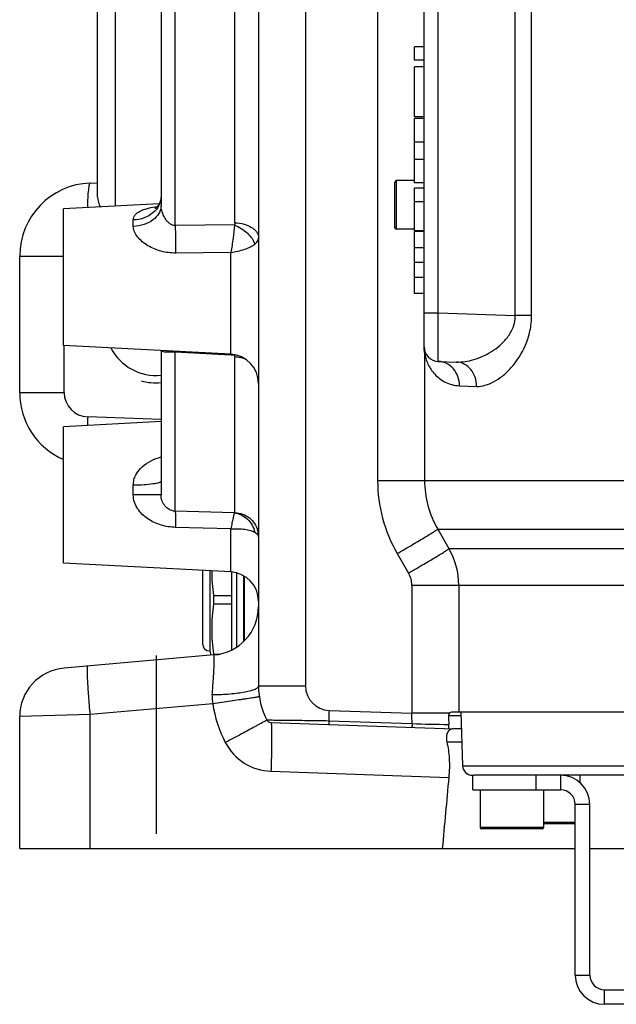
# Model space of a CAD drawing. Extents: x 0 to 2037, y -777 to 1557.
# Tile 10 of 65: x 407 to 469, y 216 to 317. Entities that reach past the tile are written whole.
import ezdxf

# ---------------------------------------------------------------- set-up
doc = ezdxf.new("R2010")
doc.units = 0
doc.header["$LTSCALE"] = 65.395
doc.linetypes.add('CENTER', pattern=[0.6, 0.375, -0.075, 0.075, -0.075])
doc.layers.get('0').update_dxf_attribs({"linetype": 'CONTINUOUS'})
doc.layers.add('3_ALL_AXES', color=7, linetype='CONTINUOUS')

msp = doc.modelspace()

# ---------------------------------------------------------------- linework, layer by layer
at = {"color": 7, "linetype": 'CONTINUOUS'}
for p, q in [((448.807, 283.277), (448.807, 405.38)), ((415.307, 298.661), (415.307, 337.144)), ((421.807, 333.956), (421.807, 297.746)), ((431.807, 326.888), (431.807, 248.474)), ((448.807, 314.044), (447.807, 314.044)), ((447.807, 312.669), (447.807, 314.044)), ((448.807, 312.669), (447.807, 312.669)), ((448.807, 312.007), (447.807, 312.007)), ((447.807, 306.869), (447.807, 312.007)), ((448.807, 306.869), (447.807, 306.869)), ((448.807, 306.709), (447.807, 306.709)), ((447.807, 300.087), (447.807, 306.709)), ((448.807, 304.252), (447.807, 304.252)), ((448.807, 302.499), (447.807, 302.499)), ((414.545, 300.072), (415.307, 300.099)), ((445.807, 295.478), (445.807, 300.178)), ((447.807, 300.328), (445.957, 300.328)), ((448.807, 300.087), (447.807, 300.087)), ((448.807, 299.537), (447.807, 299.537)), ((447.807, 295.167), (447.807, 299.537)), ((448.807, 298.162), (447.807, 298.162)), ((411.807, 283.41), (411.807, 297.413)), ((447.807, 295.328), (445.957, 295.328)), ((448.807, 295.167), (447.807, 295.167)), ((448.807, 295.104), (447.807, 295.104)), ((447.807, 288.76), (447.807, 295.104)), ((448.807, 293.414), (447.807, 293.414)), ((407.307, 278.58), (407.307, 292.577)), ((448.807, 291.937), (447.807, 291.937)), ((448.807, 290.389), (447.807, 290.389)), ((448.807, 288.76), (447.807, 288.76)), ((421.807, 282.886), (421.807, 268.078)), ((450.254, 281.778), (452.117, 281.713)), ((411.807, 261.077), (411.807, 275.079)), ((429.057, 252.179), (429.057, 260.171)), ((427.242, 251.661), (411.871, 250.316)), ((451.708, 245.828), (520.905, 245.828)), ((452.555, 245.828), (452.748, 240.293)), ((407.307, 231.828), (407.307, 245.335)), ((433.085, 244.734), (451.852, 244.078)), ((452.616, 244.078), (451.852, 244.078)), ((453.747, 239.328), (453.807, 239.328)), ((453.807, 237.828), (453.807, 239.328)), ((484.129, 239.328), (453.891, 239.328)), ((453.807, 237.828), (462.807, 237.828)), ((454.557, 237.828), (454.557, 233.978)), ((461.057, 237.828), (461.057, 233.978)), ((464.307, 218.828), (464.307, 236.328)), ((464.307, 234.328), (461.057, 234.328)), ((460.907, 233.828), (454.707, 233.828)), ((407.307, 231.828), (464.307, 231.828)), ((465.807, 231.828), (470.534, 231.828)), ((505.307, 215.828), (467.307, 215.828))]:
    msp.add_line(p, q, dxfattribs=at)
at = {"color": 9, "linetype": 'CONTINUOUS'}
for p, q in [((458.15, 286.499), (458.15, 402.158)), ((459.828, 286.499), (459.828, 402.158)), ((450.254, 286.775), (450.254, 401.882)), ((436.632, 341.796), (436.632, 248.474)), ((444.029, 341.235), (444.029, 269.57)), ((417.132, 297.692), (417.132, 337.048)), ((423.254, 295.727), (423.254, 335.149)), ((429.394, 295.992), (429.394, 327.425)), ((448.759, 318.009), (448.759, 314.044)), ((448.759, 312.669), (448.759, 312.007)), ((448.759, 306.869), (448.759, 306.709)), ((445.957, 295.328), (445.957, 300.328)), ((418.964, 295.627), (418.964, 296.285)), ((429.331, 295.779), (423.254, 295.727)), ((448.759, 295.167), (448.759, 295.104)), ((428.964, 292.958), (423.307, 292.892)), ((428.964, 282.511), (428.964, 292.958)), ((407.307, 292.577), (411.807, 292.577)), ((448.759, 288.76), (448.759, 283.277)), ((448.807, 286.775), (450.254, 286.775)), ((450.254, 286.775), (458.15, 286.499)), ((459.828, 286.499), (458.15, 286.499)), ((411.871, 278.58), (411.871, 283.407)), ((423.254, 282.745), (423.259, 282.811)), ((448.759, 283.277), (448.807, 283.277)), ((423.254, 266.416), (423.254, 282.745)), ((423.254, 282.745), (428.961, 282.453)), ((428.961, 282.453), (429.331, 282.434)), ((429.394, 266.264), (429.394, 282.265)), ((448.849, 282.677), (448.849, 269.57)), ((452.426, 279.279), (454.173, 279.214)), ((407.307, 278.58), (411.871, 278.58)), ((421.807, 275.819), (414.284, 276.081)), ((418.964, 268.078), (418.964, 269.077)), ((444.029, 269.57), (479.287, 269.57)), ((421.807, 268.078), (418.964, 268.078)), ((429.331, 266.233), (423.254, 266.416)), ((428.964, 264.591), (423.307, 264.75)), ((428.964, 260.178), (428.964, 264.591)), ((450.195, 264.57), (522.419, 264.57)), ((450.195, 264.57), (451.353, 262.569)), ((446.045, 262.07), (447.204, 260.069)), ((451.353, 262.569), (521.26, 262.569)), ((430.385, 253.153), (430.385, 259.732)), ((447.54, 258.819), (525.073, 258.819)), ((447.54, 258.819), (447.54, 245.679)), ((452.358, 258.819), (452.358, 245.828)), ((436.632, 248.474), (431.807, 248.474)), ((427.116, 246.646), (414.545, 245.546)), ((414.545, 245.546), (407.307, 245.335)), ((414.545, 231.828), (414.545, 245.546)), ((439.045, 245.976), (447.54, 245.679)), ((451.404, 245.679), (447.54, 245.679)), ((439.012, 244.921), (447.561, 244.622)), ((452.569, 245.428), (451.319, 245.428)), ((452.664, 242.709), (451.136, 242.709)), ((433.085, 239.737), (451.333, 239.1)), ((452.748, 240.293), (519.865, 240.293)), ((460.307, 237.828), (460.307, 239.328)), ((462.807, 239.328), (462.807, 237.828)), ((465.807, 236.328), (464.307, 236.328)), ((464.307, 234.478), (461.057, 234.478)), ((461.057, 233.978), (454.557, 233.978)), ((464.307, 218.828), (465.807, 218.828)), ((467.307, 215.828), (467.307, 217.328))]:
    msp.add_line(p, q, dxfattribs=at)
at = {"color": 3, "linetype": 'CONTINUOUS'}
for p, q in [((453.807, 239.328), (453.891, 239.328)), ((465.807, 218.828), (465.807, 236.328)), ((467.307, 217.328), (505.307, 217.328))]:
    msp.add_line(p, q, dxfattribs=at)
at = {"color": 7, "linetype": 'CONTINUOUS'}
msp.add_lwpolyline([(421.807, 298.671), (421.806, 298.635), (421.801, 298.55), (421.791, 298.462), (421.776, 298.373), (421.755, 298.285), (421.729, 298.198), (421.698, 298.113), (421.664, 298.031), (421.625, 297.953), (421.584, 297.879), (421.541, 297.81), (421.496, 297.747), (421.451, 297.689), (421.406, 297.637), (421.363, 297.592), (421.322, 297.553), (421.285, 297.52), (421.252, 297.494), (421.224, 297.473), (421.203, 297.459), (421.188, 297.45), (421.187, 297.449)], dxfattribs=at)
for centre, radius, start, end in [((414.807, 292.577), 7.5, 92, 180), ((445.957, 300.178), 0.15, 90, 180), ((417.307, 298.661), 2, 180, 211.6604), ((445.957, 295.478), 0.15, 180, 270), ((450.307, 283.277), 1.5, 180, 268), ((428.807, 279.515), 3, 0, 87), ((414.807, 278.58), 7.5, 180, 246.41852), ((428.807, 257.182), 3, 0, 87), ((426.807, 256.642), 5, 275, 359.9301), ((412.307, 245.335), 5, 95, 180), ((439.307, 248.474), 7.5, 180, 207.57882), ((433.102, 245.233), 0.5, 207.57885, 268), ((718.564, 245.631), 267.246, 180.04343, 180.23435), ((453.747, 240.328), 1, 182, 270), ((462.807, 236.328), 1.5, 0, 90), ((454.707, 233.978), 0.15, 180, 270), ((460.907, 233.978), 0.15, 270, 360), ((467.307, 218.828), 3, 180, 270)]:
    msp.add_arc(centre, radius, start, end, dxfattribs=at)
at = {"color": 9, "linetype": 'CONTINUOUS'}
for centre, radius, start, end in [((450.759, 283.277), 2.001, 180.00193, 181.04165), ((450.762, 283.277), 2.004, 181.03822, 182.08757), ((450.765, 283.277), 2.006, 182.09152, 184.22055), ((450.785, 283.279), 2.027, 184.22262, 188.58002), ((450.868, 283.292), 2.111, 188.60467, 196.94207), ((446.571, 282.711), 2.278, 359.15135, 8.61369), ((425.042, 282.102), 4.302, 4.4317, 4.91212), ((430.076, 279.676), 2.857, 103.50353, 105.11007), ((414.371, 278.58), 2.5, 180, 268), ((470.587, 274.126), 56.337, 178.01052, 178.89912), ((458.993, 269.571), 14.964, 180.00259, 210.08245), ((458.814, 269.571), 9.965, 180.00336, 210.12154), ((429.333, 263.783), 2.473, 0.03206, 14.74629), ((444.858, 258.819), 7.5, 359.99973, 29.99878), ((445.047, 258.819), 2.494, 0.00545, 30.09213), ((439.132, 248.474), 2.5, 180, 268), ((430.256, 247.303), 3.208, 175.3863, 191.81494), ((439.481, 248.474), 12.5, 188.41028, 207.57869), ((580.158, 241.052), 141.199, 178.00167, 178.42994), ((411.61, 244.434), 35.952, 0.30062, 1.98518), ((452.209, 367.809), 123.274, 267.83906, 269.58707), ((433.277, 245.233), 5.5, 207.57882, 268)]:
    msp.add_arc(centre, radius, start, end, dxfattribs=at)
at = {"color": 3, "linetype": 'CONTINUOUS'}
for centre, radius, start, end in [((462.807, 236.328), 3, 0, 90), ((467.307, 218.828), 1.5, 180, 270)]:
    msp.add_arc(centre, radius, start, end, dxfattribs=at)
at = {"color": 2, "linetype": 'CONTINUOUS'}
msp.add_ellipse((421.307, 285.578), major_axis=(6, 0), ratio=1, start_param=4.4505896, end_param=4.7958284, dxfattribs=at)
at = {"color": 9, "linetype": 'CONTINUOUS'}
for points, knots in [([(414.545, 300.072), (414.521, 300.072), (414.487, 300.03), (414.46, 299.968), (414.422, 299.852), (414.384, 299.658), (414.326, 299.221), (414.278, 298.507), (414.26, 297.89), (414.255, 297.542)], [0, 0, 0, 0, 0.0277524, 0.0513004, 0.0823043, 0.1671629, 0.2820095, 0.5945834, 1, 1, 1, 1]), ([(421.807, 298.671), (421.807, 298.368), (421.647, 297.732), (421, 296.959), (420.063, 296.44), (419.337, 296.301), (418.964, 296.285)], [0, 0, 0, 0, 0.2240691, 0.4637484, 0.7244178, 1, 1, 1, 1]), ([(421.807, 297.746), (421.807, 297.611), (421.769, 297.336), (421.543, 296.799), (420.982, 296.212), (420.051, 295.762), (419.335, 295.641), (418.964, 295.627)], [0, 0, 0, 0, 0.1041376, 0.2118187, 0.4463167, 0.7123167, 1, 1, 1, 1]), ([(418.964, 296.285), (418.964, 296.385), (419.002, 296.588), (419.175, 296.854), (419.433, 297.07), (419.88, 297.314), (420.558, 297.523), (421.131, 297.627), (421.435, 297.671)], [0, 0, 0, 0, 0.0979443, 0.1977128, 0.3063396, 0.4262816, 0.6971841, 1, 1, 1, 1]), ([(423.254, 295.727), (423.141, 295.719), (422.908, 295.761), (422.619, 295.953), (422.384, 296.205), (422.129, 296.585), (421.903, 297.094), (421.807, 297.532), (421.807, 297.746)], [0, 0, 0, 0, 0.1264947, 0.2537585, 0.3813097, 0.5089551, 0.7621506, 1, 1, 1, 1]), ([(429.394, 295.992), (429.394, 295.937), (429.377, 295.86), (429.341, 295.795), (429.331, 295.779)], [0, 0, 0, 0, 0.74348, 1, 1, 1, 1]), ([(429.394, 295.992), (429.707, 295.985), (430.304, 295.904), (430.984, 295.628), (431.403, 295.31), (431.631, 295.048), (431.774, 294.76), (431.807, 294.555), (431.807, 294.456)], [0, 0, 0, 0, 0.3010169, 0.5737797, 0.6946385, 0.8043912, 0.9048784, 1, 1, 1, 1]), ([(423.307, 292.892), (422.807, 292.886), (421.811, 293.01), (420.664, 293.486), (419.88, 294.04), (419.276, 294.636), (418.964, 295.237), (418.964, 295.627)], [0, 0, 0, 0, 0.2709489, 0.5368276, 0.6655898, 0.7883931, 1, 1, 1, 1]), ([(423.254, 295.727), (423.277, 295.275), (423.305, 294.33), (423.311, 293.385), (423.307, 292.892)], [0, 0, 0, 0, 0.4784988, 1, 1, 1, 1]), ([(429.331, 295.779), (429.303, 295.326), (429.2, 294.382), (429.056, 293.444), (428.963, 292.958)], [0, 0, 0, 0, 0.4780081, 1, 1, 1, 1]), ([(429.331, 295.779), (429.821, 295.583), (430.493, 295.156), (431.148, 294.415), (431.366, 294.004), (431.43, 293.801)], [0, 0, 0, 0, 0.5353793, 0.7841801, 1, 1, 1, 1]), ([(431.43, 293.801), (431.54, 293.888), (431.727, 294.077), (431.807, 294.338), (431.807, 294.456)], [0, 0, 0, 0, 0.5418849, 1, 1, 1, 1]), ([(428.964, 292.958), (429.448, 293.024), (430.14, 293.167), (430.955, 293.493), (431.291, 293.692), (431.43, 293.801)], [0, 0, 0, 0, 0.5576833, 0.798992, 1, 1, 1, 1]), ([(450.254, 281.778), (450.252, 281.778), (450.252, 281.79), (450.248, 281.805), (450.247, 281.837), (450.245, 281.878), (450.243, 281.932), (450.24, 282.027), (450.238, 282.173), (450.236, 282.382), (450.234, 282.634), (450.233, 282.925), (450.232, 283.384), (450.234, 284.034), (450.238, 284.887), (450.245, 285.813), (450.251, 286.45), (450.254, 286.775)], [0, 0, 0, 0, 0.0013198, 0.0049746, 0.0110104, 0.0194201, 0.0301873, 0.0432868, 0.0763556, 0.1183126, 0.1687564, 0.2272028, 0.2930898, 0.4445845, 0.6174203, 0.8049578, 1, 1, 1, 1]), ([(452.117, 281.713), (452.713, 281.692), (453.98, 281.898), (455.465, 282.579), (456.596, 283.405), (457.388, 284.223), (458.002, 285.259), (458.157, 286.083), (458.15, 286.499)], [0, 0, 0, 0, 0.2125599, 0.4485668, 0.5759509, 0.710004, 0.8516389, 1, 1, 1, 1]), ([(454.173, 279.214), (454.778, 279.192), (455.753, 279.511), (456.884, 280.281), (458.11, 281.447), (459.117, 283.029), (459.717, 284.913), (459.828, 285.965), (459.828, 286.499)], [0, 0, 0, 0, 0.1815443, 0.2899278, 0.4105061, 0.686026, 0.839894, 1, 1, 1, 1]), ([(421.871, 282.883), (421.917, 282.83), (422.031, 282.783), (422.192, 282.764), (422.417, 282.757), (422.773, 282.772), (423.08, 282.762), (423.254, 282.745)], [0, 0, 0, 0, 0.1484894, 0.2404622, 0.3486025, 0.6268566, 1, 1, 1, 1]), ([(429.331, 282.434), (429.341, 282.421), (429.376, 282.371), (429.394, 282.309), (429.394, 282.265)], [0, 0, 0, 0, 0.2692571, 1, 1, 1, 1]), ([(429.394, 282.265), (429.476, 282.263), (429.802, 282.241), (430.125, 282.168), (430.354, 282.085)], [0, 0, 0, 0, 0.2531687, 1, 1, 1, 1]), ([(448.849, 282.677), (448.907, 282.272), (449.144, 281.462), (449.738, 280.574), (450.386, 279.99), (450.977, 279.624), (451.664, 279.364), (452.166, 279.289), (452.426, 279.279)], [0, 0, 0, 0, 0.2297541, 0.4662264, 0.5896336, 0.718106, 0.8538143, 1, 1, 1, 1]), ([(452.426, 279.279), (452.428, 279.597), (452.323, 280.229), (451.853, 281.048), (451.132, 281.618), (450.543, 281.768), (450.254, 281.778)], [0, 0, 0, 0, 0.2616019, 0.5163741, 0.7616168, 1, 1, 1, 1]), ([(454.173, 279.214), (454.175, 279.531), (454.079, 280.159), (453.639, 280.977), (452.957, 281.551), (452.392, 281.703), (452.117, 281.713)], [0, 0, 0, 0, 0.2675389, 0.5248873, 0.767755, 1, 1, 1, 1]), ([(418.964, 269.077), (418.964, 269.26), (419.009, 269.625), (419.269, 270.305), (419.852, 271.02), (420.768, 271.623), (421.454, 271.882), (421.807, 271.98)], [0, 0, 0, 0, 0.1259392, 0.2508058, 0.4981449, 0.7473871, 1, 1, 1, 1]), ([(421.807, 269.483), (421.807, 269.452), (421.758, 269.404), (421.68, 269.364), (421.54, 269.311), (421.306, 269.254), (420.796, 269.169), (420.005, 269.101), (419.33, 269.08), (418.964, 269.077)], [0, 0, 0, 0, 0.0321009, 0.0583691, 0.0925297, 0.1845823, 0.3064708, 0.6232334, 1, 1, 1, 1]), ([(423.307, 264.75), (422.805, 264.764), (421.804, 264.92), (420.649, 265.444), (419.868, 266.069), (419.383, 266.645), (419.047, 267.324), (418.964, 267.828), (418.964, 268.078)], [0, 0, 0, 0, 0.2512028, 0.5006195, 0.6250547, 0.749557, 0.8745299, 1, 1, 1, 1]), ([(423.254, 266.416), (423.037, 266.421), (422.626, 266.545), (422.174, 266.952), (421.882, 267.472), (421.807, 267.871), (421.807, 268.078)], [0, 0, 0, 0, 0.2702424, 0.5072713, 0.741878, 1, 1, 1, 1]), ([(423.254, 266.416), (423.262, 266.394), (423.271, 266.334), (423.283, 266.221), (423.292, 266.066), (423.303, 265.779), (423.309, 265.336), (423.308, 264.958), (423.307, 264.75)], [0, 0, 0, 0, 0.041277, 0.1092664, 0.2031915, 0.3216865, 0.6248059, 1, 1, 1, 1]), ([(429.331, 266.233), (429.308, 266.175), (429.265, 265.997), (429.183, 265.655), (429.079, 265.167), (429.005, 264.796), (428.963, 264.591)], [0, 0, 0, 0, 0.1110975, 0.3247669, 0.6272679, 1, 1, 1, 1]), ([(429.394, 266.264), (429.394, 266.256), (429.368, 266.24), (429.347, 266.236), (429.331, 266.233)], [0, 0, 0, 0, 0.3164364, 1, 1, 1, 1]), ([(429.331, 266.233), (429.575, 266.21), (430.065, 266.074), (430.699, 265.634), (431.182, 265.007), (431.372, 264.505), (431.43, 264.245)], [0, 0, 0, 0, 0.2385994, 0.4852918, 0.7401208, 1, 1, 1, 1]), ([(429.394, 266.264), (429.659, 266.255), (430.19, 266.151), (430.895, 265.755), (431.439, 265.16), (431.658, 264.668), (431.725, 264.412)], [0, 0, 0, 0, 0.2507247, 0.5010592, 0.7508054, 1, 1, 1, 1]), ([(428.964, 264.591), (429.211, 264.613), (429.689, 264.629), (430.367, 264.579), (430.948, 264.461), (431.29, 264.328), (431.43, 264.245)], [0, 0, 0, 0, 0.295163, 0.5684934, 0.8065948, 1, 1, 1, 1]), ([(431.43, 264.245), (431.486, 264.211), (431.651, 264.104), (431.807, 263.921), (431.807, 263.784)], [0, 0, 0, 0, 0.325685, 1, 1, 1, 1]), ([(446.045, 262.07), (446.312, 262.225), (446.835, 262.529), (447.593, 262.974), (448.291, 263.387), (448.904, 263.754), (449.352, 264.025), (449.653, 264.21), (449.83, 264.321), (449.973, 264.413), (450.08, 264.483), (450.15, 264.533), (450.186, 264.559), (450.195, 264.57)], [0, 0, 0, 0, 0.1911714, 0.3745907, 0.5438723, 0.693116, 0.8171245, 0.8682781, 0.9115825, 0.9466628, 0.9732184, 0.9910315, 1, 1, 1, 1]), ([(447.204, 260.069), (447.471, 260.223), (447.993, 260.527), (448.75, 260.971), (449.447, 261.384), (450.06, 261.751), (450.508, 262.022), (450.808, 262.208), (450.986, 262.319), (451.129, 262.41), (451.238, 262.481), (451.308, 262.531), (451.344, 262.557), (451.353, 262.569)], [0, 0, 0, 0, 0.1909144, 0.3741082, 0.5432227, 0.6923806, 0.8164029, 0.8676049, 0.9109866, 0.9461736, 0.9728649, 0.9908423, 1, 1, 1, 1]), ([(427.058, 247.561), (427.08, 247.839), (427.122, 248.378), (427.176, 249.154), (427.22, 249.856), (427.252, 250.463), (427.269, 250.9), (427.275, 251.188), (427.276, 251.354), (427.274, 251.481), (427.267, 251.579), (427.262, 251.627), (427.25, 251.662), (427.242, 251.661)], [0, 0, 0, 0, 0.2034283, 0.3944595, 0.5673109, 0.7166181, 0.8376713, 0.8863698, 0.9266571, 0.9582363, 0.9809067, 0.9946191, 1, 1, 1, 1]), ([(414.545, 245.546), (414.517, 245.869), (414.463, 246.503), (414.392, 247.424), (414.334, 248.273), (414.295, 248.921), (414.273, 249.379), (414.261, 249.669), (414.253, 249.92), (414.25, 250.13), (414.251, 250.292), (414.256, 250.417), (414.264, 250.481), (414.274, 250.526), (414.284, 250.527)], [0, 0, 0, 0, 0.1948106, 0.3820539, 0.5545763, 0.7057861, 0.7715578, 0.8299156, 0.8803053, 0.9222521, 0.9553688, 0.9793696, 0.9941153, 1, 1, 1, 1]), ([(431.807, 248.474), (431.807, 248.409), (431.734, 248.305), (431.597, 248.208), (431.366, 248.089), (430.973, 247.96), (430.391, 247.829), (429.681, 247.72), (428.869, 247.635), (427.983, 247.58), (427.371, 247.564), (427.058, 247.561)], [0, 0, 0, 0, 0.0392751, 0.0675171, 0.1028949, 0.1957759, 0.317019, 0.4632175, 0.6296392, 0.8106468, 1, 1, 1, 1]), ([(431.887, 247.377), (431.888, 247.375), (431.875, 247.375), (431.863, 247.37), (431.832, 247.366), (431.794, 247.358), (431.743, 247.35), (431.653, 247.335), (431.514, 247.312), (431.316, 247.281), (431.078, 247.243), (430.802, 247.201), (430.49, 247.153), (430.146, 247.1), (429.63, 247.022), (428.93, 246.916), (428.042, 246.783), (427.429, 246.692), (427.116, 246.646)], [0, 0, 0, 0, 0.0012204, 0.0048062, 0.0107645, 0.0190828, 0.029743, 0.0427211, 0.0755055, 0.1171346, 0.1672254, 0.2253167, 0.2908735, 0.3632921, 0.4419053, 0.6147682, 0.8031064, 1, 1, 1, 1]), ([(432.659, 245.002), (432.66, 245), (432.652, 244.992), (432.64, 244.982), (432.615, 244.965), (432.564, 244.932), (432.473, 244.878), (432.336, 244.798), (432.161, 244.699), (431.949, 244.581), (431.703, 244.446), (431.314, 244.233), (430.76, 243.934), (430.03, 243.545), (429.234, 243.123), (428.683, 242.834), (428.401, 242.687)], [0, 0, 0, 0, 0.0014384, 0.0051051, 0.0111135, 0.0194689, 0.043162, 0.0759885, 0.1176517, 0.1677694, 0.2258799, 0.2914465, 0.4424604, 0.6152377, 0.8033988, 1, 1, 1, 1]), ([(432.659, 245.002), (432.658, 245.003), (432.664, 245.001), (432.668, 245.003), (432.681, 245.002), (432.704, 245.002), (432.745, 245.001), (432.807, 245), (432.887, 244.998), (432.983, 244.997), (433.096, 244.995), (433.277, 244.992), (433.539, 244.988), (433.894, 244.982), (434.296, 244.977), (434.74, 244.972), (435.218, 244.967), (435.903, 244.962), (436.797, 244.957), (437.896, 244.95), (438.638, 244.934), (439.012, 244.921)], [0, 0, 0, 0, 0.0003489, 0.0014064, 0.0031712, 0.0056411, 0.0126814, 0.0224902, 0.0350168, 0.0501958, 0.0679507, 0.0881917, 0.1357213, 0.1918704, 0.2556034, 0.3258088, 0.4013475, 0.4811043, 0.6492308, 0.8235159, 1, 1, 1, 1]), ([(433.085, 244.734), (433.094, 244.733), (433.107, 244.689), (433.118, 244.625), (433.13, 244.5), (433.139, 244.338), (433.147, 244.127), (433.153, 243.876), (433.156, 243.585), (433.157, 243.125), (433.153, 242.476), (433.139, 241.623), (433.116, 240.698), (433.096, 240.061), (433.085, 239.737)], [0, 0, 0, 0, 0.0058915, 0.0206457, 0.0446586, 0.0777905, 0.1197551, 0.170164, 0.2285412, 0.2943308, 0.4455656, 0.618087, 0.8052889, 1, 1, 1, 1]), ([(439.012, 244.921), (439.011, 244.869), (439.009, 244.794), (439.008, 244.7), (439.008, 244.641), (439.009, 244.595), (439.009, 244.558), (439.013, 244.541), (439.013, 244.527), (439.015, 244.527)], [0, 0, 0, 0, 0.3964674, 0.5688317, 0.7172172, 0.8373672, 0.9258874, 0.9803598, 1, 1, 1, 1]), ([(447.561, 244.622), (447.56, 244.57), (447.558, 244.495), (447.557, 244.401), (447.557, 244.343), (447.558, 244.297), (447.559, 244.26), (447.562, 244.243), (447.562, 244.228), (447.564, 244.228)], [0, 0, 0, 0, 0.3964675, 0.5688319, 0.7172173, 0.8373673, 0.9258875, 0.9803599, 1, 1, 1, 1])]:
    msp.add_open_spline(points, degree=3, knots=knots, dxfattribs=at)
at = {"color": 7, "linetype": 'CONTINUOUS'}
for points, knots in [([(451.319, 245.428), (451.319, 245.453), (451.327, 245.542), (451.365, 245.628), (451.404, 245.679)], [0, 0, 0, 0, 0.2764331, 1, 1, 1, 1]), ([(451.404, 245.679), (451.443, 245.73), (451.539, 245.805), (451.656, 245.828), (451.708, 245.828)], [0, 0, 0, 0, 0.5531817, 1, 1, 1, 1]), ([(451.349, 244.096), (451.346, 244.096), (451.341, 244.108), (451.338, 244.126), (451.333, 244.16), (451.328, 244.231), (451.323, 244.359), (451.321, 244.471), (451.321, 244.538)], [0, 0, 0, 0, 0.0193844, 0.0649557, 0.1388885, 0.2425784, 0.5493274, 1, 1, 1, 1]), ([(451.761, 244.078), (451.698, 244.078), (451.583, 244.064), (451.375, 243.961), (451.169, 243.704), (451.057, 243.249), (451.091, 242.899), (451.136, 242.709)], [0, 0, 0, 0, 0.1090882, 0.1993536, 0.3994687, 0.6586483, 1, 1, 1, 1]), ([(451.136, 242.709), (451.266, 242.17), (451.419, 240.964), (451.393, 239.751), (451.333, 239.1)], [0, 0, 0, 0, 0.4583885, 1, 1, 1, 1])]:
    msp.add_open_spline(points, degree=3, knots=knots, dxfattribs=at)
msp.add_open_spline([(451.333, 239.1), (451.11, 236.676), (450.887, 234.252), (450.664, 231.828)], degree=3, dxfattribs=at)
at = {"layer": '3_ALL_AXES', "color": 7, "linetype": 'CONTINUOUS'}
for p, q in [((421.61, 297.926), (411.807, 297.413)), ((428.964, 282.511), (411.807, 283.41)), ((421.807, 275.604), (411.807, 275.079)), ((428.964, 260.178), (411.807, 261.077)), ((426.057, 260.33), (426.057, 252.828)), ((426.807, 260.291), (426.807, 252.078)), ((429.557, 260.086), (429.557, 252.468)), ((430.307, 253.072), (430.307, 259.78)), ((427.193, 257.761), (429.057, 257.761)), ((427.193, 256.895), (429.057, 256.895)), ((426.807, 252.078), (426.926, 251.633)), ((427.193, 251.761), (427.886, 251.761)), ((464.8, 238.566), (464.8, 239.328))]:
    msp.add_line(p, q, dxfattribs=at)
at = {"layer": '3_ALL_AXES', "color": 2, "linetype": 'CENTER'}
msp.add_line((421.307, 251.601), (421.307, 233.328), dxfattribs=at)
at = {"layer": '3_ALL_AXES', "color": 7, "linetype": 'CONTINUOUS'}
for centre, radius, start, end in [((421.307, 285.578), 5.25, 207.47623, 275.46673), ((452.169, 257.328), 24.98, 179.00619, 179.99943), ((452.169, 257.329), 24.98, 180.00057, 180.99381), ((426.807, 252.828), 0.75, 180, 270), ((433.451, 251.544), 6.262, 178.01379, 178.92102)]:
    msp.add_arc(centre, radius, start, end, dxfattribs=at)
msp.add_open_spline([(427.008, 260.281), (427.01, 259.439), (427.079, 258.596), (427.193, 257.761)], degree=3, dxfattribs=at)
msp.add_open_spline([(427.193, 256.895), (427.077, 256.045), (426.939, 254.328), (427.077, 252.611), (427.193, 251.761)], degree=3, knots=[0, 0, 0, 0, 0.5, 1, 1, 1, 1], dxfattribs=at)

doc.saveas('drawing.dxf')
